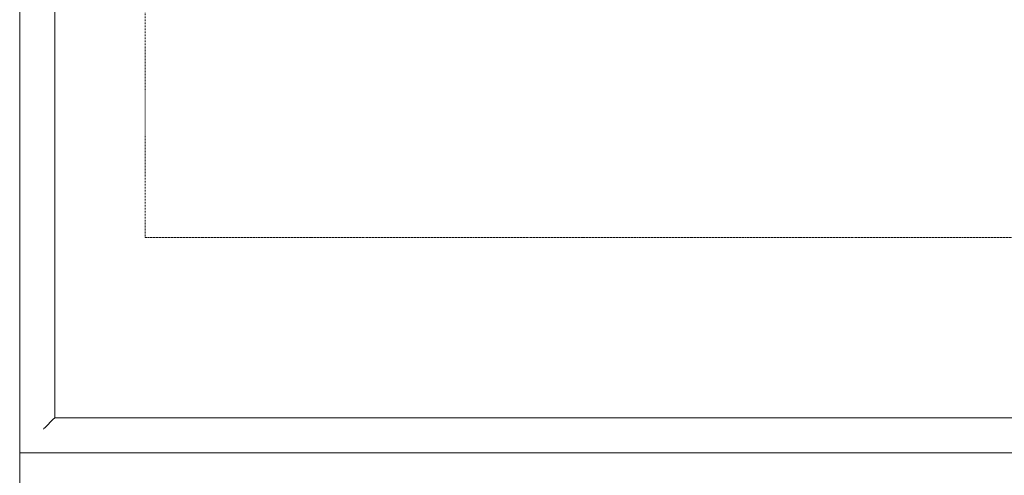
# Model space of a CAD drawing. Header units: millimetres. Extents: x -281 to 145437, y -16481 to 78869.
# Tile 166 of 256: x 27321 to 28106, y 37282 to 37646. Entities that reach past the tile are written whole.
import ezdxf

# ---------------------------------------------------------------- set-up
doc = ezdxf.new("R2010")
doc.units = ezdxf.units.MM
doc.linetypes.add('NLRS_Dash-0_6mm_Space-0_6mm_cpz', pattern=[1.2, 0.6, -0.6])
for name, color, linetype, lineweight in [('A--L$01A__Algemeen', 7, 'Continuous', 5), ('A--L82__LosseGebruikersInvent', 1, 'Continuous', 5), ('A--L8__LosseInventaris', 1, 'Continuous', 5)]:
    doc.layers.add(name, color=color, linetype=linetype, lineweight=lineweight)

# ---------------------------------------------------------------- blocks, each defined once
blk = doc.blocks.new('NLRS_82_FU_UN_spoekbak_gen_kad - spoelbak dxbxh 900x1200x957-V201-L_80_ 11')
at = {"layer": 'A--L$01A__Algemeen'}
for p, q in [((600, 322.68), (-600, 322.68)), ((600, -577.32), (600, 322.68)), ((573.73, 296.41), (579.27, 301.94)), ((572, 294.68), (-572, 294.68)), ((-572, 294.68), (0, 294.68)), ((572, 294.68), (0, 294.68)), ((572, -549.32), (572, 294.68)), ((572, -549.32), (572, 294.68))]:
    blk.add_line(p, q, dxfattribs=at)
for points in [[(581.04, 303.71), (580.81, 303.49), (580.38, 303.06), (579.77, 302.45), (579.43, 302.1), (579.27, 301.94)], [(573.73, 296.41), (573.58, 296.26), (573.24, 295.91), (572.64, 295.32), (572.22, 294.89), (572, 294.68)]]:
    blk.add_open_spline(points, degree=3, dxfattribs=at)
blk = doc.blocks.new('NLRS_82_FU_UN_lab en spoel tafels_gen_kad - labtafel zonder onderkast dxbxh 900x1200x950-V203-L_80_ 11')
at = {"layer": 'A--L$01A__Algemeen'}
blk.add_line((-600, 262.68), (-600, -637.32), dxfattribs=at)
blk = doc.blocks.new('NLRS_82_SE_LB_laboratorium apparaat space reservation_gen_cpz - lab apparaat_vloerniveau-57701539-L_80_ 11')
at = {"layer": 'A--L8__LosseInventaris', "linetype": 'NLRS_Dash-0_6mm_Space-0_6mm_cpz'}
for p, q in [((-350, 500), (350, 500)), ((-350, -500), (-350, 500)), ((-350, 500), (350, 500)), ((-350, 500), (-350, -500))]:
    blk.add_line(p, q, dxfattribs=at)

msp = doc.modelspace()

# ---------------------------------------------------------------- block references
at = {"layer": 'A--L82__LosseGebruikersInvent', "rotation": 180}
msp.add_blockref('NLRS_82_FU_UN_spoekbak_gen_kad - spoelbak dxbxh 900x1200x957-V201-L_80_ 11', (27920.96, 37622.68), dxfattribs=at)
at = {"layer": 'A--L82__LosseGebruikersInvent'}
msp.add_blockref('NLRS_82_FU_UN_lab en spoel tafels_gen_kad - labtafel zonder onderkast dxbxh 900x1200x950-V203-L_80_ 11', (27920.96, 37037.32), dxfattribs=at)
at = {"layer": 'A--L8__LosseInventaris', "linetype": 'NLRS_Dash-0_6mm_Space-0_6mm_cpz', "rotation": 89.99999999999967}
msp.add_blockref('NLRS_82_SE_LB_laboratorium apparaat space reservation_gen_cpz - lab apparaat_vloerniveau-57701539-L_80_ 11', (27920.96, 37822), dxfattribs=at)

doc.saveas('drawing.dxf')
